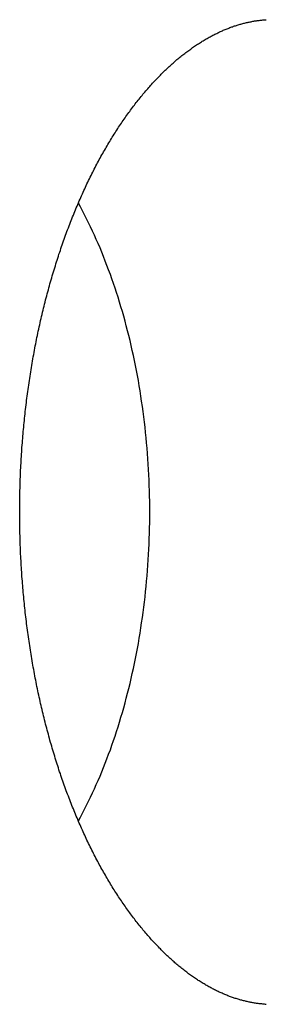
# Model space of a CAD drawing. Extents: x 668 to 3164, y 1007 to 2724.
# Tile 100 of 152: x 3151 to 3153.76, y 1744.58 to 1755.62. Entities that reach past the tile are written whole.
import ezdxf

# ---------------------------------------------------------------- set-up
doc = ezdxf.new("R2010")
doc.units = 0
doc.layers.add('KF_GRAVIS_12_REAR', color=7, linetype='CONTINUOUS')

# ---------------------------------------------------------------- blocks, each defined once
blk = doc.blocks.new('KF_GRAVIS_12_REAR')
at = {"layer": 'KF_GRAVIS_12_REAR'}
for points in [[(132.322, -508.523, 0), (132.312, -508.523, 0), (132.302, -508.522, 0), (132.292, -508.521, 0), (132.282, -508.52, 0), (132.272, -508.519, 0), (132.262, -508.518, 0), (132.252, -508.517, 0), (132.241, -508.516, 0), (132.231, -508.515, 0), (132.221, -508.513, 0), (132.211, -508.512, 0), (132.201, -508.51, 0), (132.191, -508.509, 0), (132.18, -508.507, 0), (132.17, -508.505, 0), (132.16, -508.503, 0), (132.15, -508.501, 0), (132.14, -508.499, 0), (132.129, -508.497, 0), (132.119, -508.495, 0), (132.109, -508.493, 0), (132.098, -508.49, 0), (132.088, -508.488, 0), (132.078, -508.485, 0), (132.067, -508.483, 0), (132.057, -508.48, 0), (132.047, -508.477, 0), (132.036, -508.475, 0), (132.026, -508.472, 0), (132.016, -508.469, 0), (132.005, -508.465, 0), (131.995, -508.462, 0), (131.984, -508.459, 0), (131.974, -508.456, 0), (131.963, -508.452, 0), (131.953, -508.449, 0), (131.943, -508.445, 0), (131.932, -508.441, 0), (131.922, -508.438, 0), (131.911, -508.434, 0), (131.901, -508.43, 0), (131.89, -508.426, 0), (131.88, -508.421, 0), (131.869, -508.417, 0), (131.858, -508.413, 0), (131.848, -508.408, 0), (131.837, -508.404, 0), (131.827, -508.399, 0), (131.816, -508.395, 0), (131.806, -508.39, 0), (131.795, -508.385, 0), (131.784, -508.38, 0), (131.774, -508.375, 0), (131.763, -508.37, 0), (131.752, -508.365, 0), (131.742, -508.359, 0), (131.731, -508.354, 0), (131.72, -508.348, 0), (131.71, -508.343, 0), (131.699, -508.337, 0), (131.688, -508.331, 0), (131.678, -508.325, 0), (131.667, -508.319, 0), (131.656, -508.313, 0), (131.645, -508.307, 0), (131.635, -508.301, 0), (131.624, -508.294, 0), (131.613, -508.288, 0), (131.602, -508.281, 0), (131.592, -508.274, 0), (131.581, -508.268, 0), (131.57, -508.261, 0), (131.559, -508.254, 0), (131.549, -508.247, 0), (131.538, -508.24, 0), (131.527, -508.232, 0), (131.516, -508.225, 0), (131.505, -508.217, 0), (131.494, -508.21, 0), (131.484, -508.202, 0), (131.473, -508.194, 0), (131.462, -508.187, 0), (131.451, -508.179, 0), (131.44, -508.17, 0), (131.429, -508.162, 0), (131.418, -508.154, 0), (131.407, -508.146, 0), (131.396, -508.137, 0), (131.386, -508.129, 0), (131.375, -508.12, 0), (131.364, -508.111, 0), (131.353, -508.102, 0), (131.342, -508.093, 0), (131.331, -508.084, 0), (131.32, -508.075, 0), (131.309, -508.065, 0), (131.298, -508.056, 0), (131.287, -508.047, 0), (131.276, -508.037, 0), (131.265, -508.027, 0), (131.254, -508.017, 0), (131.243, -508.007, 0), (131.232, -507.997, 0), (131.221, -507.987, 0), (131.21, -507.977, 0), (131.199, -507.966, 0), (131.188, -507.956, 0), (131.177, -507.945, 0), (131.166, -507.935, 0), (131.155, -507.924, 0), (131.144, -507.913, 0), (131.134, -507.902, 0), (131.123, -507.891, 0), (131.112, -507.879, 0), (131.101, -507.868, 0), (131.09, -507.857, 0), (131.079, -507.845, 0), (131.068, -507.833, 0), (131.057, -507.822, 0), (131.046, -507.81, 0), (131.035, -507.798, 0), (131.025, -507.786, 0), (131.014, -507.774, 0), (131.003, -507.761, 0), (130.992, -507.749, 0), (130.981, -507.737, 0), (130.971, -507.724, 0), (130.96, -507.711, 0), (130.949, -507.699, 0), (130.938, -507.686, 0), (130.928, -507.673, 0), (130.917, -507.66, 0), (130.906, -507.647, 0), (130.896, -507.633, 0), (130.885, -507.62, 0), (130.874, -507.606, 0), (130.864, -507.593, 0), (130.853, -507.579, 0), (130.842, -507.565, 0), (130.832, -507.552, 0), (130.821, -507.538, 0), (130.811, -507.524, 0), (130.8, -507.509, 0), (130.79, -507.495, 0), (130.779, -507.481, 0), (130.769, -507.466, 0), (130.759, -507.452, 0), (130.748, -507.437, 0), (130.738, -507.422, 0), (130.727, -507.408, 0), (130.717, -507.393, 0), (130.707, -507.378, 0), (130.697, -507.362, 0), (130.686, -507.347, 0), (130.676, -507.332, 0), (130.666, -507.316, 0), (130.656, -507.301, 0), (130.646, -507.285, 0), (130.636, -507.27, 0), (130.625, -507.254, 0), (130.615, -507.238, 0), (130.605, -507.222, 0), (130.595, -507.206, 0), (130.585, -507.19, 0), (130.576, -507.174, 0), (130.566, -507.157, 0), (130.556, -507.141, 0), (130.546, -507.124, 0), (130.536, -507.108, 0), (130.526, -507.091, 0), (130.517, -507.074, 0), (130.507, -507.057, 0), (130.497, -507.04, 0), (130.488, -507.023, 0), (130.478, -507.006, 0), (130.468, -506.989, 0), (130.459, -506.971, 0), (130.449, -506.954, 0), (130.44, -506.936, 0), (130.431, -506.919, 0), (130.421, -506.901, 0), (130.412, -506.883, 0), (130.402, -506.865, 0), (130.393, -506.847, 0), (130.384, -506.829, 0), (130.375, -506.811, 0), (130.366, -506.793, 0), (130.356, -506.774, 0), (130.347, -506.756, 0), (130.338, -506.738, 0), (130.329, -506.719, 0), (130.32, -506.7, 0), (130.311, -506.682, 0), (130.303, -506.663, 0), (130.294, -506.644, 0), (130.285, -506.625, 0), (130.276, -506.606, 0), (130.267, -506.587, 0), (130.259, -506.568, 0), (130.25, -506.548, 0), (130.241, -506.529, 0), (130.233, -506.509, 0), (130.224, -506.49, 0), (130.216, -506.47, 0), (130.207, -506.451, 0), (130.199, -506.431, 0), (130.191, -506.411, 0), (130.182, -506.391, 0), (130.174, -506.371, 0), (130.166, -506.351, 0), (130.158, -506.331, 0), (130.15, -506.311, 0), (130.142, -506.291, 0), (130.134, -506.27, 0), (130.126, -506.25, 0), (130.118, -506.229, 0), (130.11, -506.209, 0), (130.102, -506.188, 0), (130.094, -506.167, 0), (130.086, -506.147, 0), (130.079, -506.126, 0), (130.071, -506.105, 0), (130.063, -506.084, 0), (130.056, -506.063, 0), (130.048, -506.042, 0), (130.041, -506.021, 0), (130.034, -505.999, 0), (130.026, -505.978, 0), (130.019, -505.957, 0), (130.012, -505.935, 0), (130.004, -505.914, 0), (129.997, -505.892, 0), (129.99, -505.871, 0), (129.983, -505.849, 0), (129.976, -505.827, 0), (129.969, -505.805, 0), (129.962, -505.783, 0), (129.955, -505.761, 0), (129.949, -505.739, 0), (129.942, -505.717, 0), (129.935, -505.695, 0), (129.929, -505.673, 0), (129.922, -505.651, 0), (129.916, -505.628, 0), (129.909, -505.606, 0), (129.903, -505.584, 0), (129.896, -505.561, 0), (129.89, -505.539, 0), (129.884, -505.516, 0), (129.878, -505.493, 0), (129.871, -505.471, 0), (129.865, -505.448, 0), (129.859, -505.425, 0), (129.853, -505.402, 0), (129.847, -505.379, 0), (129.842, -505.356, 0), (129.836, -505.333, 0), (129.83, -505.31, 0), (129.824, -505.287, 0), (129.819, -505.264, 0), (129.813, -505.241, 0), (129.808, -505.217, 0), (129.802, -505.194, 0), (129.797, -505.171, 0), (129.791, -505.147, 0), (129.786, -505.124, 0), (129.781, -505.1, 0), (129.776, -505.077, 0), (129.77, -505.053, 0), (129.765, -505.029, 0), (129.76, -505.006, 0), (129.755, -504.982, 0), (129.75, -504.958, 0), (129.746, -504.934, 0), (129.741, -504.91, 0), (129.736, -504.886, 0), (129.731, -504.862, 0), (129.727, -504.838, 0), (129.722, -504.814, 0), (129.718, -504.79, 0), (129.713, -504.766, 0), (129.709, -504.742, 0), (129.705, -504.718, 0), (129.7, -504.694, 0), (129.696, -504.669, 0), (129.692, -504.645, 0), (129.688, -504.621, 0), (129.684, -504.596, 0), (129.68, -504.572, 0), (129.676, -504.548, 0), (129.672, -504.523, 0), (129.669, -504.499, 0), (129.665, -504.474, 0), (129.661, -504.449, 0), (129.658, -504.425, 0), (129.654, -504.4, 0), (129.651, -504.375, 0), (129.647, -504.351, 0), (129.644, -504.326, 0), (129.641, -504.301, 0), (129.637, -504.277, 0), (129.634, -504.252, 0), (129.631, -504.227, 0), (129.628, -504.202, 0), (129.625, -504.177, 0), (129.622, -504.152, 0), (129.619, -504.127, 0), (129.617, -504.102, 0), (129.614, -504.077, 0), (129.611, -504.052, 0), (129.609, -504.027, 0), (129.606, -504.002, 0), (129.604, -503.977, 0), (129.601, -503.952, 0), (129.599, -503.927, 0), (129.596, -503.902, 0), (129.594, -503.876, 0), (129.592, -503.851, 0), (129.59, -503.826, 0), (129.588, -503.801, 0), (129.586, -503.776, 0), (129.584, -503.75, 0), (129.582, -503.725, 0), (129.581, -503.7, 0), (129.579, -503.674, 0), (129.577, -503.649, 0), (129.576, -503.624, 0), (129.574, -503.598, 0), (129.573, -503.573, 0), (129.571, -503.548, 0), (129.57, -503.522, 0), (129.569, -503.497, 0), (129.567, -503.471, 0), (129.566, -503.446, 0), (129.565, -503.421, 0), (129.564, -503.395, 0), (129.563, -503.37, 0), (129.562, -503.344, 0), (129.561, -503.319, 0), (129.561, -503.293, 0), (129.56, -503.268, 0), (129.559, -503.242, 0), (129.559, -503.217, 0), (129.558, -503.191, 0), (129.558, -503.166, 0), (129.557, -503.14, 0), (129.557, -503.115, 0), (129.557, -503.089, 0), (129.557, -503.064, 0), (129.557, -503.038, 0), (129.556, -503.013, 0), (129.556, -502.987, 0), (129.557, -502.962, 0), (129.557, -502.936, 0), (129.557, -502.911, 0), (129.557, -502.885, 0), (129.557, -502.86, 0), (129.558, -502.834, 0), (129.558, -502.809, 0), (129.559, -502.783, 0), (129.559, -502.758, 0), (129.56, -502.732, 0), (129.561, -502.707, 0), (129.561, -502.681, 0), (129.562, -502.656, 0), (129.563, -502.63, 0), (129.564, -502.605, 0), (129.565, -502.579, 0), (129.566, -502.554, 0), (129.567, -502.529, 0), (129.569, -502.503, 0), (129.57, -502.478, 0), (129.571, -502.452, 0), (129.573, -502.427, 0), (129.574, -502.402, 0), (129.575, -502.376, 0), (129.577, -502.351, 0), (129.579, -502.326, 0), (129.58, -502.3, 0), (129.582, -502.275, 0), (129.584, -502.25, 0), (129.586, -502.224, 0), (129.588, -502.199, 0), (129.59, -502.174, 0), (129.592, -502.149, 0), (129.594, -502.124, 0), (129.596, -502.098, 0), (129.599, -502.073, 0), (129.601, -502.048, 0), (129.604, -502.023, 0), (129.606, -501.998, 0), (129.609, -501.973, 0), (129.611, -501.948, 0), (129.614, -501.923, 0), (129.617, -501.898, 0), (129.619, -501.873, 0), (129.622, -501.848, 0), (129.625, -501.823, 0), (129.628, -501.798, 0), (129.631, -501.773, 0), (129.634, -501.748, 0), (129.637, -501.724, 0), (129.641, -501.699, 0), (129.644, -501.674, 0), (129.647, -501.649, 0), (129.651, -501.625, 0), (129.654, -501.6, 0), (129.658, -501.575, 0), (129.661, -501.551, 0), (129.665, -501.526, 0), (129.669, -501.501, 0), (129.672, -501.477, 0), (129.676, -501.452, 0), (129.68, -501.428, 0), (129.684, -501.404, 0), (129.688, -501.379, 0), (129.692, -501.355, 0), (129.696, -501.331, 0), (129.7, -501.306, 0), (129.705, -501.282, 0), (129.709, -501.258, 0), (129.713, -501.234, 0), (129.718, -501.21, 0), (129.722, -501.186, 0), (129.727, -501.161, 0), (129.731, -501.137, 0), (129.736, -501.114, 0), (129.741, -501.09, 0), (129.746, -501.066, 0), (129.75, -501.042, 0), (129.755, -501.018, 0), (129.76, -500.994, 0), (129.765, -500.971, 0), (129.77, -500.947, 0), (129.775, -500.923, 0), (129.781, -500.9, 0), (129.786, -500.876, 0), (129.791, -500.853, 0), (129.797, -500.829, 0), (129.802, -500.806, 0), (129.807, -500.783, 0), (129.813, -500.759, 0), (129.819, -500.736, 0), (129.824, -500.713, 0), (129.83, -500.69, 0), (129.836, -500.667, 0), (129.841, -500.644, 0), (129.847, -500.621, 0), (129.853, -500.598, 0), (129.859, -500.575, 0), (129.865, -500.552, 0), (129.871, -500.529, 0), (129.878, -500.507, 0), (129.884, -500.484, 0), (129.89, -500.461, 0), (129.896, -500.439, 0), (129.903, -500.416, 0), (129.909, -500.394, 0), (129.916, -500.372, 0), (129.922, -500.349, 0), (129.929, -500.327, 0), (129.935, -500.305, 0), (129.942, -500.283, 0), (129.949, -500.261, 0), (129.956, -500.239, 0), (129.962, -500.217, 0), (129.969, -500.195, 0), (129.976, -500.173, 0), (129.983, -500.151, 0), (129.99, -500.13, 0), (129.997, -500.108, 0), (130.005, -500.086, 0), (130.012, -500.065, 0), (130.019, -500.043, 0), (130.026, -500.022, 0), (130.034, -500.001, 0), (130.041, -499.979, 0), (130.048, -499.958, 0), (130.056, -499.937, 0), (130.064, -499.916, 0), (130.071, -499.895, 0), (130.079, -499.874, 0), (130.086, -499.853, 0), (130.094, -499.833, 0), (130.102, -499.812, 0), (130.11, -499.791, 0), (130.118, -499.771, 0), (130.126, -499.75, 0), (130.134, -499.73, 0), (130.142, -499.709, 0), (130.15, -499.689, 0), (130.158, -499.669, 0), (130.166, -499.649, 0), (130.174, -499.629, 0), (130.182, -499.609, 0), (130.191, -499.589, 0), (130.199, -499.569, 0), (130.207, -499.549, 0), (130.216, -499.53, 0), (130.224, -499.51, 0), (130.233, -499.49, 0), (130.241, -499.471, 0), (130.25, -499.452, 0), (130.259, -499.432, 0), (130.267, -499.413, 0), (130.276, -499.394, 0), (130.285, -499.375, 0), (130.294, -499.356, 0), (130.302, -499.337, 0), (130.311, -499.318, 0), (130.32, -499.3, 0), (130.329, -499.281, 0), (130.338, -499.262, 0), (130.347, -499.244, 0), (130.356, -499.226, 0), (130.366, -499.207, 0), (130.375, -499.189, 0), (130.384, -499.171, 0), (130.393, -499.153, 0), (130.402, -499.135, 0), (130.412, -499.117, 0), (130.421, -499.099, 0), (130.43, -499.081, 0), (130.44, -499.064, 0), (130.449, -499.046, 0), (130.459, -499.029, 0), (130.468, -499.012, 0), (130.478, -498.994, 0), (130.488, -498.977, 0), (130.497, -498.96, 0), (130.507, -498.943, 0), (130.517, -498.926, 0), (130.526, -498.909, 0), (130.536, -498.893, 0), (130.546, -498.876, 0), (130.556, -498.859, 0), (130.566, -498.843, 0), (130.576, -498.827, 0), (130.586, -498.81, 0), (130.595, -498.794, 0), (130.605, -498.778, 0), (130.615, -498.762, 0), (130.626, -498.746, 0), (130.636, -498.73, 0), (130.646, -498.715, 0), (130.656, -498.699, 0), (130.666, -498.684, 0), (130.676, -498.668, 0), (130.686, -498.653, 0), (130.697, -498.638, 0), (130.707, -498.622, 0), (130.717, -498.607, 0), (130.728, -498.592, 0), (130.738, -498.578, 0), (130.748, -498.563, 0), (130.759, -498.548, 0), (130.769, -498.534, 0), (130.779, -498.519, 0), (130.79, -498.505, 0), (130.8, -498.491, 0), (130.811, -498.476, 0), (130.821, -498.462, 0), (130.832, -498.448, 0), (130.842, -498.434, 0), (130.853, -498.421, 0), (130.864, -498.407, 0), (130.874, -498.393, 0), (130.885, -498.38, 0), (130.896, -498.367, 0), (130.906, -498.353, 0), (130.917, -498.34, 0), (130.928, -498.327, 0), (130.938, -498.314, 0), (130.949, -498.301, 0), (130.96, -498.288, 0), (130.971, -498.276, 0), (130.981, -498.263, 0), (130.992, -498.251, 0), (131.003, -498.238, 0), (131.014, -498.226, 0), (131.025, -498.214, 0), (131.035, -498.202, 0), (131.046, -498.19, 0), (131.057, -498.178, 0), (131.068, -498.166, 0), (131.079, -498.155, 0), (131.09, -498.143, 0), (131.101, -498.132, 0), (131.112, -498.12, 0), (131.123, -498.109, 0), (131.134, -498.098, 0), (131.144, -498.087, 0), (131.155, -498.076, 0), (131.166, -498.065, 0), (131.177, -498.055, 0), (131.188, -498.044, 0), (131.199, -498.034, 0), (131.21, -498.023, 0), (131.221, -498.013, 0), (131.232, -498.003, 0), (131.243, -497.993, 0), (131.254, -497.983, 0), (131.265, -497.973, 0), (131.276, -497.963, 0), (131.287, -497.954, 0), (131.298, -497.944, 0), (131.309, -497.935, 0), (131.32, -497.925, 0), (131.331, -497.916, 0), (131.342, -497.907, 0), (131.353, -497.898, 0), (131.364, -497.889, 0), (131.375, -497.88, 0), (131.386, -497.872, 0), (131.397, -497.863, 0), (131.408, -497.855, 0), (131.419, -497.846, 0), (131.43, -497.838, 0), (131.441, -497.83, 0), (131.452, -497.821, 0), (131.463, -497.813, 0), (131.474, -497.806, 0), (131.485, -497.798, 0), (131.495, -497.79, 0), (131.506, -497.782, 0), (131.517, -497.775, 0), (131.528, -497.768, 0), (131.539, -497.76, 0), (131.55, -497.753, 0), (131.561, -497.746, 0), (131.572, -497.739, 0), (131.583, -497.732, 0), (131.594, -497.725, 0), (131.604, -497.719, 0), (131.615, -497.712, 0), (131.626, -497.705, 0), (131.637, -497.699, 0), (131.648, -497.693, 0), (131.659, -497.686, 0), (131.669, -497.68, 0), (131.68, -497.674, 0), (131.691, -497.668, 0), (131.702, -497.663, 0), (131.713, -497.657, 0), (131.723, -497.651, 0), (131.734, -497.646, 0), (131.745, -497.64, 0), (131.755, -497.635, 0), (131.766, -497.63, 0), (131.777, -497.624, 0), (131.787, -497.619, 0), (131.798, -497.614, 0), (131.809, -497.609, 0), (131.819, -497.605, 0), (131.83, -497.6, 0), (131.84, -497.595, 0), (131.851, -497.591, 0), (131.861, -497.587, 0), (131.872, -497.582, 0), (131.883, -497.578, 0), (131.893, -497.574, 0), (131.903, -497.57, 0), (131.914, -497.566, 0), (131.924, -497.562, 0), (131.935, -497.558, 0), (131.945, -497.555, 0), (131.956, -497.551, 0), (131.966, -497.547, 0), (131.976, -497.544, 0), (131.987, -497.541, 0), (131.997, -497.537, 0), (132.007, -497.534, 0), (132.018, -497.531, 0), (132.028, -497.528, 0), (132.038, -497.525, 0), (132.049, -497.522, 0), (132.059, -497.52, 0), (132.069, -497.517, 0), (132.079, -497.514, 0), (132.089, -497.512, 0), (132.1, -497.509, 0), (132.11, -497.507, 0), (132.12, -497.505, 0), (132.13, -497.503, 0), (132.14, -497.501, 0), (132.151, -497.499, 0), (132.161, -497.497, 0), (132.171, -497.495, 0), (132.181, -497.493, 0), (132.191, -497.491, 0), (132.201, -497.49, 0), (132.211, -497.488, 0), (132.221, -497.487, 0), (132.232, -497.485, 0), (132.242, -497.484, 0), (132.252, -497.483, 0), (132.262, -497.482, 0), (132.272, -497.481, 0), (132.282, -497.48, 0), (132.292, -497.479, 0), (132.302, -497.478, 0), (132.312, -497.477, 0), (132.322, -497.477, 0)], [(130.214, -506.466, 0), (130.237, -506.422, 0), (130.261, -506.379, 0), (130.284, -506.334, 0), (130.307, -506.289, 0), (130.329, -506.244, 0), (130.351, -506.198, 0), (130.373, -506.152, 0), (130.394, -506.105, 0), (130.415, -506.058, 0), (130.436, -506.011, 0), (130.457, -505.963, 0), (130.477, -505.914, 0), (130.497, -505.866, 0), (130.516, -505.816, 0), (130.535, -505.767, 0), (130.554, -505.717, 0), (130.573, -505.666, 0), (130.591, -505.615, 0), (130.609, -505.564, 0), (130.626, -505.513, 0), (130.643, -505.461, 0), (130.66, -505.409, 0), (130.676, -505.356, 0), (130.692, -505.303, 0), (130.708, -505.25, 0), (130.723, -505.196, 0), (130.738, -505.142, 0), (130.752, -505.088, 0), (130.767, -505.033, 0), (130.78, -504.979, 0), (130.794, -504.924, 0), (130.807, -504.868, 0), (130.819, -504.813, 0), (130.832, -504.757, 0), (130.844, -504.701, 0), (130.855, -504.644, 0), (130.866, -504.588, 0), (130.877, -504.531, 0), (130.887, -504.474, 0), (130.897, -504.416, 0), (130.907, -504.359, 0), (130.916, -504.301, 0), (130.924, -504.243, 0), (130.933, -504.185, 0), (130.941, -504.127, 0), (130.948, -504.069, 0), (130.955, -504.01, 0), (130.962, -503.951, 0), (130.968, -503.893, 0), (130.974, -503.834, 0), (130.98, -503.775, 0), (130.985, -503.716, 0), (130.99, -503.656, 0), (130.994, -503.597, 0), (130.998, -503.537, 0), (131.001, -503.478, 0), (131.004, -503.418, 0), (131.007, -503.359, 0), (131.009, -503.299, 0), (131.011, -503.239, 0), (131.013, -503.179, 0), (131.014, -503.12, 0), (131.014, -503.06, 0), (131.015, -503, 0), (131.014, -502.94, 0), (131.014, -502.88, 0), (131.013, -502.821, 0), (131.011, -502.761, 0), (131.009, -502.701, 0), (131.007, -502.641, 0), (131.004, -502.582, 0), (131.001, -502.522, 0), (130.998, -502.463, 0), (130.994, -502.403, 0), (130.99, -502.344, 0), (130.985, -502.284, 0), (130.98, -502.225, 0), (130.974, -502.166, 0), (130.968, -502.107, 0), (130.962, -502.049, 0), (130.955, -501.99, 0), (130.948, -501.931, 0), (130.941, -501.873, 0), (130.933, -501.815, 0), (130.924, -501.757, 0), (130.916, -501.699, 0), (130.907, -501.641, 0), (130.897, -501.584, 0), (130.887, -501.526, 0), (130.877, -501.469, 0), (130.866, -501.412, 0), (130.855, -501.356, 0), (130.844, -501.299, 0), (130.832, -501.243, 0), (130.819, -501.187, 0), (130.807, -501.132, 0), (130.794, -501.076, 0), (130.78, -501.021, 0), (130.767, -500.967, 0), (130.752, -500.912, 0), (130.738, -500.858, 0), (130.723, -500.804, 0), (130.708, -500.75, 0), (130.692, -500.697, 0), (130.676, -500.644, 0), (130.66, -500.591, 0), (130.643, -500.539, 0), (130.626, -500.487, 0), (130.609, -500.436, 0), (130.591, -500.385, 0), (130.573, -500.334, 0), (130.554, -500.283, 0), (130.535, -500.233, 0), (130.516, -500.184, 0), (130.497, -500.134, 0), (130.477, -500.086, 0), (130.457, -500.037, 0), (130.436, -499.989, 0), (130.415, -499.942, 0), (130.394, -499.895, 0), (130.373, -499.848, 0), (130.351, -499.802, 0), (130.329, -499.756, 0), (130.307, -499.711, 0), (130.284, -499.666, 0), (130.261, -499.621, 0), (130.237, -499.578, 0), (130.214, -499.534, 0)]]:
    blk.add_polyline3d(points, dxfattribs=at)

msp = doc.modelspace()

# ---------------------------------------------------------------- block references
at = {"layer": 'KF_GRAVIS_12_REAR'}
msp.add_blockref('KF_GRAVIS_12_REAR', (3021.439, 2253.101), dxfattribs=at)

doc.saveas('drawing.dxf')
